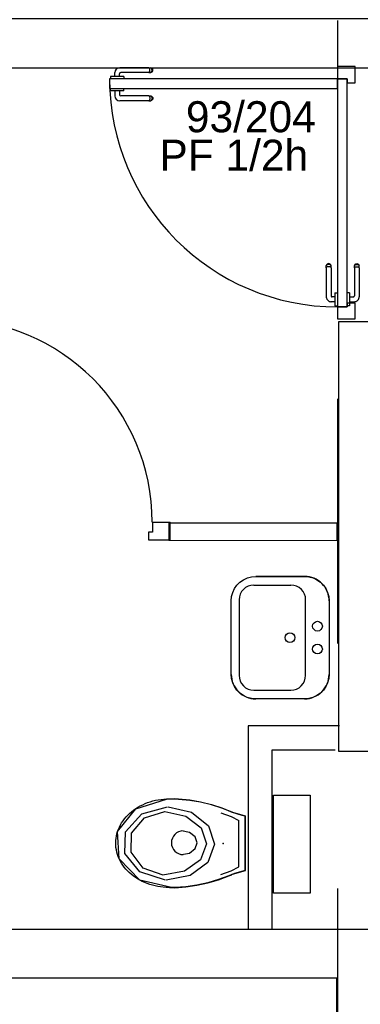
# Model space of a CAD drawing. Header units: millimetres. Extents: x -15 to 127, y -65 to 67.
# Tile 85 of 256: x 36.07 to 36.209, y -50.773 to -50.371. Entities that reach past the tile are written whole.
import ezdxf

# ---------------------------------------------------------------- set-up
doc = ezdxf.new("R2010")
doc.units = ezdxf.units.MM
doc.header["$MEASUREMENT"] = 0
doc.linetypes.add('PC_DASH_2', pattern=[0.125, 0.055556, -0.069444])
doc.linetypes.add('PC_DASH_3', pattern=[0.055556, 0.027778, -0.027778])
doc.layers.add('Calque 5', color=7, linetype='Continuous')
doc.styles.get("Standard").update_dxf_attribs({"font": 'BKANT.TTF'})

# ---------------------------------------------------------------- blocks, each defined once
blk = doc.blocks.new('PD_27290')
at = {"layer": 'Calque 5', "color": 0}
for p, q in [((12.33571, -36.53771), (12.32382, -36.53771)), ((12.33571, -36.53771), (12.33633, -36.53771)), ((12.33602, -36.53805), (12.33588, -36.53782)), ((12.33611, -36.53835), (12.33602, -36.53805)), ((12.33614, -36.53869), (12.33611, -36.53835)), ((12.33633, -36.53771), (12.33655, -36.53771)), ((12.33688, -36.53782), (12.33655, -36.53771)), ((12.33686, -36.53805), (12.33662, -36.53782)), ((12.33702, -36.53835), (12.33686, -36.53805)), ((12.33714, -36.53805), (12.33688, -36.53782)), ((12.33707, -36.53869), (12.33702, -36.53835)), ((12.33732, -36.53835), (12.33714, -36.53805)), ((12.33738, -36.53869), (12.33732, -36.53835)), ((12.32026, -36.54123), (12.3201, -36.54123)), ((12.3201, -36.54123), (12.3201, -36.54124)), ((12.3201, -36.54124), (12.3201, -36.54222)), ((12.3201, -36.54222), (12.3201, -36.54223)), ((12.32073, -36.54123), (12.32026, -36.54123)), ((12.32145, -36.54123), (12.32073, -36.54123)), ((12.32233, -36.54123), (12.32145, -36.54123)), ((12.32181, -36.54123), (12.32181, -36.53971)), ((12.32327, -36.54123), (12.32233, -36.54123)), ((12.32415, -36.54123), (12.32327, -36.54123)), ((12.32379, -36.54123), (12.32379, -36.54018)), ((12.32487, -36.54123), (12.32415, -36.54123)), ((12.33571, -36.53968), (12.32429, -36.53968)), ((12.32534, -36.54123), (12.32487, -36.54123)), ((12.3255, -36.54123), (12.32534, -36.54123)), ((12.3255, -36.54123), (12.3255, -36.54124)), ((12.3255, -36.54124), (12.3255, -36.54222)), ((12.3255, -36.54222), (12.3255, -36.54223)), ((12.33571, -36.53968), (12.33633, -36.53968)), ((12.33588, -36.53956), (12.33602, -36.53934)), ((12.33602, -36.53934), (12.33611, -36.53903)), ((12.33611, -36.53903), (12.33614, -36.53869)), ((12.33633, -36.53968), (12.33655, -36.53968)), ((12.33655, -36.53968), (12.33688, -36.53956)), ((12.33662, -36.53956), (12.33686, -36.53934)), ((12.33686, -36.53934), (12.33702, -36.53903)), ((12.33688, -36.53956), (12.33714, -36.53934)), ((12.33702, -36.53903), (12.33707, -36.53869)), ((12.33714, -36.53934), (12.33732, -36.53903)), ((12.33732, -36.53903), (12.33738, -36.53869))]:
    blk.add_line(p, q, dxfattribs=at)
for centre, radius in [((12.32382, -36.53971), 0.002), ((12.32429, -36.54018), 0.000501)]:
    blk.add_arc(centre, radius, 90, 180, dxfattribs=at)
blk = doc.blocks.new('PD_27291')
at = {"layer": 'Calque 5', "color": 0}
for p, q in [((12.3201, -36.54615), (12.3201, -36.54614)), ((12.3201, -36.54713), (12.3201, -36.54615)), ((12.3255, -36.54615), (12.3255, -36.54614)), ((12.3255, -36.54713), (12.3255, -36.54615)), ((12.3201, -36.54714), (12.3201, -36.54713)), ((12.32026, -36.54714), (12.3201, -36.54714)), ((12.32073, -36.54714), (12.32026, -36.54714)), ((12.32145, -36.54714), (12.32073, -36.54714)), ((12.32233, -36.54714), (12.32145, -36.54714)), ((12.32181, -36.54714), (12.32181, -36.54917)), ((12.32327, -36.54714), (12.32233, -36.54714)), ((12.32415, -36.54714), (12.32327, -36.54714)), ((12.32379, -36.54714), (12.32379, -36.5487)), ((12.32487, -36.54714), (12.32415, -36.54714)), ((12.33571, -36.5492), (12.32429, -36.5492)), ((12.32534, -36.54714), (12.32487, -36.54714)), ((12.3255, -36.54714), (12.32534, -36.54714)), ((12.3255, -36.54714), (12.3255, -36.54713)), ((12.33571, -36.5492), (12.33633, -36.5492)), ((12.33588, -36.54932), (12.33602, -36.54954)), ((12.33602, -36.54954), (12.33611, -36.54984)), ((12.33611, -36.55053), (12.33602, -36.55083)), ((12.33611, -36.54984), (12.33614, -36.55018)), ((12.33614, -36.55018), (12.33611, -36.55053)), ((12.33633, -36.5492), (12.33655, -36.5492)), ((12.33655, -36.5492), (12.33688, -36.54932)), ((12.33662, -36.54932), (12.33686, -36.54954)), ((12.33686, -36.54954), (12.33702, -36.54984)), ((12.33702, -36.55053), (12.33686, -36.55083)), ((12.33688, -36.54932), (12.33714, -36.54954)), ((12.33702, -36.54984), (12.33707, -36.55018)), ((12.33707, -36.55018), (12.33702, -36.55053)), ((12.33714, -36.54954), (12.33732, -36.54984)), ((12.33732, -36.55053), (12.33714, -36.55083)), ((12.33732, -36.54984), (12.33738, -36.55018)), ((12.33738, -36.55018), (12.33732, -36.55053)), ((12.33571, -36.55117), (12.32382, -36.55117)), ((12.33571, -36.55117), (12.33633, -36.55117)), ((12.33602, -36.55083), (12.33588, -36.55105)), ((12.33633, -36.55117), (12.33655, -36.55117)), ((12.33688, -36.55105), (12.33655, -36.55117)), ((12.33686, -36.55083), (12.33662, -36.55105)), ((12.33714, -36.55083), (12.33688, -36.55105))]:
    blk.add_line(p, q, dxfattribs=at)
for centre, radius in [((12.32382, -36.54917), 0.002), ((12.32429, -36.5487), 0.000501)]:
    blk.add_arc(centre, radius, 180, 270, dxfattribs=at)
blk = doc.blocks.new('PD_27289')
at = {"layer": 'Calque 5'}
for name in ['PD_27290', 'PD_27291']:
    blk.add_blockref(name, (0, 0), dxfattribs=at)
blk = doc.blocks.new('PD_27294')
at = {"layer": 'Calque 5', "color": 0, "linetype": 'PC_DASH_3'}
for p, q in [((12.40838, -36.61819), (12.40826, -36.61852)), ((12.40826, -36.61874), (12.40826, -36.61852)), ((12.40826, -36.61935), (12.40826, -36.61874)), ((12.4086, -36.61793), (12.40838, -36.61819)), ((12.4086, -36.61821), (12.40838, -36.61845)), ((12.4089, -36.61775), (12.4086, -36.61793)), ((12.4089, -36.61805), (12.4086, -36.61821)), ((12.4089, -36.61896), (12.4086, -36.61905)), ((12.40925, -36.61769), (12.4089, -36.61775)), ((12.40925, -36.618), (12.4089, -36.61805)), ((12.40925, -36.61893), (12.4089, -36.61896)), ((12.40959, -36.61775), (12.40925, -36.61769)), ((12.40959, -36.61805), (12.40925, -36.618)), ((12.40959, -36.61896), (12.40925, -36.61893)), ((12.40989, -36.61793), (12.40959, -36.61775)), ((12.40989, -36.61821), (12.40959, -36.61805)), ((12.40989, -36.61905), (12.40959, -36.61896)), ((12.41011, -36.61819), (12.40989, -36.61793)), ((12.41011, -36.61845), (12.40989, -36.61821)), ((12.41023, -36.61852), (12.41011, -36.61819)), ((12.41023, -36.61874), (12.41023, -36.61852)), ((12.41023, -36.61935), (12.41023, -36.61874)), ((12.40826, -36.61935), (12.40826, -36.63125)), ((12.4086, -36.61905), (12.40838, -36.61918)), ((12.41011, -36.61918), (12.40989, -36.61905)), ((12.41023, -36.61935), (12.41023, -36.63078)), ((12.41178, -36.62956), (12.41178, -36.62973)), ((12.41178, -36.62956), (12.41179, -36.62956)), ((12.41178, -36.62973), (12.41178, -36.6302)), ((12.41178, -36.6302), (12.41178, -36.63092)), ((12.41178, -36.63092), (12.41178, -36.6318)), ((12.41179, -36.62956), (12.41277, -36.62956)), ((12.41277, -36.62956), (12.41278, -36.62956)), ((12.41178, -36.63325), (12.41026, -36.63325)), ((12.41178, -36.63128), (12.41073, -36.63128)), ((12.41178, -36.6318), (12.41178, -36.63274)), ((12.41178, -36.63274), (12.41178, -36.63362)), ((12.41178, -36.63362), (12.41178, -36.63434)), ((12.41178, -36.63434), (12.41178, -36.63481)), ((12.41178, -36.63481), (12.41178, -36.63497)), ((12.41178, -36.63497), (12.41179, -36.63497)), ((12.41179, -36.63497), (12.41277, -36.63497)), ((12.41277, -36.63497), (12.41278, -36.63497))]:
    blk.add_line(p, q, dxfattribs=at)
for centre, radius in [((12.41073, -36.63078), 0.000501), ((12.41026, -36.63125), 0.002)]:
    blk.add_arc(centre, radius, 180, 270, dxfattribs=at)
blk = doc.blocks.new('PD_27295')
at = {"layer": 'Calque 5', "color": 0, "linetype": 'PC_DASH_3'}
for p, q in [((12.41975, -36.61852), (12.41987, -36.61819)), ((12.41975, -36.61874), (12.41975, -36.61852)), ((12.41975, -36.61935), (12.41975, -36.61874)), ((12.41987, -36.61819), (12.4201, -36.61793)), ((12.41987, -36.61845), (12.4201, -36.61821)), ((12.4201, -36.61793), (12.4204, -36.61775)), ((12.4201, -36.61821), (12.4204, -36.61805)), ((12.4201, -36.61905), (12.4204, -36.61896)), ((12.4204, -36.61775), (12.42074, -36.61769)), ((12.4204, -36.61805), (12.42074, -36.618)), ((12.4204, -36.61896), (12.42074, -36.61893)), ((12.42074, -36.61769), (12.42108, -36.61775)), ((12.42074, -36.618), (12.42108, -36.61805)), ((12.42074, -36.61893), (12.42108, -36.61896)), ((12.42108, -36.61775), (12.42138, -36.61793)), ((12.42108, -36.61805), (12.42138, -36.61821)), ((12.42108, -36.61896), (12.42138, -36.61905)), ((12.42138, -36.61793), (12.42161, -36.61819)), ((12.42138, -36.61821), (12.42161, -36.61845)), ((12.42161, -36.61819), (12.42173, -36.61852)), ((12.42173, -36.61874), (12.42173, -36.61852)), ((12.42173, -36.61935), (12.42173, -36.61874)), ((12.41975, -36.61935), (12.41975, -36.63078)), ((12.41987, -36.61918), (12.4201, -36.61905)), ((12.42138, -36.61905), (12.42161, -36.61918)), ((12.42173, -36.61935), (12.42173, -36.63125)), ((12.4167, -36.62956), (12.41669, -36.62956)), ((12.41768, -36.62956), (12.4167, -36.62956)), ((12.41769, -36.62956), (12.41768, -36.62956)), ((12.41769, -36.62956), (12.41769, -36.62973)), ((12.41769, -36.62973), (12.41769, -36.6302)), ((12.41769, -36.6302), (12.41769, -36.63092)), ((12.41769, -36.63092), (12.41769, -36.6318)), ((12.4167, -36.63497), (12.41669, -36.63497)), ((12.41768, -36.63497), (12.4167, -36.63497)), ((12.41769, -36.63497), (12.41768, -36.63497)), ((12.41769, -36.63128), (12.41925, -36.63128)), ((12.41769, -36.6318), (12.41769, -36.63274)), ((12.41769, -36.63274), (12.41769, -36.63362)), ((12.41769, -36.63325), (12.41972, -36.63325)), ((12.41769, -36.63362), (12.41769, -36.63434)), ((12.41769, -36.63434), (12.41769, -36.63481)), ((12.41769, -36.63481), (12.41769, -36.63497))]:
    blk.add_line(p, q, dxfattribs=at)
for centre, radius in [((12.41925, -36.63078), 0.000501), ((12.41972, -36.63125), 0.002)]:
    blk.add_arc(centre, radius, 270, 0, dxfattribs=at)
blk = doc.blocks.new('PD_27293')
at = {"layer": 'Calque 5'}
for name in ['PD_27294', 'PD_27295']:
    blk.add_blockref(name, (0, 0), dxfattribs=at)
blk = doc.blocks.new('PD_27292')
at = {"layer": 'Calque 5', "color": 0, "linetype": 'PC_DASH_3'}
blk.add_lwpolyline([(12.41279, -36.63537), (12.41679, -36.63537), (12.41679, -36.54224), (12.41279, -36.54224), (12.41279, -36.63537)], dxfattribs=at)
at = {"layer": 'Calque 5'}
blk.add_blockref('PD_27293', (0, 0), dxfattribs=at)
blk = doc.blocks.new('PD_27288')
at = {"layer": 'Calque 5', "color": 0}
for points in [[(12.41683, -36.54223), (12.41683, -36.54382), (12.42003, -36.54382), (12.42003, -36.53722), (12.41282, -36.53722), (12.41282, -36.54223), (12.41683, -36.54223)], [(12.3197, -36.54223), (12.3197, -36.54624), (12.41282, -36.54624), (12.41282, -36.54223), (12.3197, -36.54223)], [(12.42003, -36.64021), (12.42003, -36.63377), (12.41683, -36.63377), (12.41683, -36.63536), (12.41282, -36.63536), (12.41282, -36.64021), (12.42003, -36.64021)]]:
    blk.add_lwpolyline(points, dxfattribs=at)
blk.add_arc((12.41282, -36.54223), 0.09313, 180, 270, dxfattribs=at)
at = {"layer": 'Calque 5'}
for name in ['PD_27289', 'PD_27292']:
    blk.add_blockref(name, (0, 0), dxfattribs=at)
blk = doc.blocks.new('PD_27296')
at = {"layer": 'Calque 5', "color": 0}
for p, q in [((12.39942, -36.7454), (12.37942, -36.7454)), ((12.37862, -36.74895), (12.39382, -36.74895)), ((12.36941, -36.7854), (12.36942, -36.7554)), ((12.37262, -36.75495), (12.37261, -36.78585)), ((12.39981, -36.78585), (12.39982, -36.75495)), ((12.40942, -36.7554), (12.40941, -36.7854)), ((12.37861, -36.79185), (12.39381, -36.79185)), ((12.39941, -36.7954), (12.37941, -36.7954))]:
    blk.add_line(p, q, dxfattribs=at)
blk.add_lwpolyline([(12.39941, -36.7954), (12.37941, -36.7954), (12.37768, -36.79525), (12.37599, -36.79479), (12.37441, -36.79406), (12.37298, -36.79306), (12.37175, -36.79182), (12.37075, -36.7904), (12.37002, -36.78882), (12.36957, -36.78713), (12.36941, -36.7854), (12.36941, -36.7854), (12.36942, -36.7554), (12.36957, -36.75366), (12.37002, -36.75198), (12.37076, -36.7504), (12.37176, -36.74897), (12.37299, -36.74774), (12.37442, -36.74674), (12.376, -36.746), (12.37769, -36.74555), (12.37942, -36.7454), (12.37942, -36.7454), (12.39942, -36.7454), (12.40116, -36.74555), (12.40284, -36.74601), (12.40442, -36.74674), (12.40585, -36.74774), (12.40708, -36.74898), (12.40808, -36.7504), (12.40882, -36.75198), (12.40927, -36.75367), (12.40942, -36.7554), (12.40942, -36.7554), (12.40941, -36.7854), (12.40926, -36.78714), (12.40881, -36.78882), (12.40807, -36.7904), (12.40707, -36.79183), (12.40584, -36.79306), (12.40441, -36.79406), (12.40283, -36.7948), (12.40115, -36.79525), (12.39941, -36.7954), (12.39941, -36.7954)], dxfattribs=at)
for centre in [(12.40466, -36.76574), (12.39342, -36.7704), (12.40466, -36.77507)]:
    blk.add_circle(centre, 0.002, dxfattribs=at)
for centre, radius, start, end in [((12.39942, -36.7554), 0.01, 359.9886, 89.9889), ((12.37862, -36.75495), 0.006, 89.9892, 179.9894), ((12.39382, -36.75495), 0.006, 359.9886, 89.9889), ((12.37941, -36.7854), 0.01, 179.9886, 269.9889), ((12.37861, -36.78585), 0.006, 179.9886, 269.9889), ((12.39381, -36.78585), 0.006, 269.9886, 359.9889), ((12.39941, -36.7854), 0.01, 269.9886, 359.9889)]:
    blk.add_arc(centre, radius, start, end, dxfattribs=at)
blk = doc.blocks.new('PD_27297')
at = {"layer": 'Calque 5', "color": 0}
for p, q in [((12.34622, -36.83632), (12.34321, -36.83632)), ((12.37513, -36.86561), (12.37513, -36.84329)), ((12.37254, -36.86403), (12.37254, -36.84498)), ((12.34655, -36.87252), (12.34421, -36.87252))]:
    blk.add_line(p, q, dxfattribs=at)
for points in [[(12.37508, -36.86556), (12.37071, -36.86678), (12.36941, -36.8672), (12.3696, -36.86716), (12.36844, -36.86765), (12.36419, -36.86923), (12.35984, -36.87051), (12.35541, -36.87148), (12.35092, -36.87214), (12.3464, -36.87248), (12.34655, -36.87247), (12.34421, -36.87247), (12.34502, -36.8724), (12.34395, -36.87241), (12.3428, -36.87238), (12.34166, -36.8723), (12.34053, -36.87218), (12.33941, -36.872), (12.3383, -36.87177), (12.3372, -36.8715), (12.33612, -36.87118), (12.33507, -36.87081), (12.33404, -36.8704), (12.33304, -36.86995), (12.33207, -36.86945), (12.33113, -36.86891), (12.33022, -36.86833), (12.32936, -36.86771), (12.32853, -36.86705), (12.32775, -36.86636), (12.32701, -36.86564), (12.32632, -36.86489), (12.32567, -36.8641), (12.32508, -36.86329), (12.32454, -36.86246), (12.32405, -36.8616), (12.32362, -36.86073), (12.32324, -36.85983), (12.32292, -36.85892), (12.32266, -36.858), (12.32246, -36.85707), (12.32231, -36.85613), (12.32223, -36.85519), (12.32221, -36.85424), (12.32224, -36.85329), (12.32234, -36.85235), (12.32249, -36.85141), (12.3227, -36.85048), (12.32298, -36.84956), (12.32331, -36.84866), (12.32369, -36.84776), (12.32414, -36.84689), (12.32463, -36.84604), (12.32518, -36.84521), (12.32579, -36.8444), (12.32644, -36.84363), (12.32714, -36.84288), (12.32789, -36.84216), (12.32868, -36.84148), (12.32951, -36.84083), (12.33038, -36.84022), (12.33129, -36.83964), (12.33224, -36.83911), (12.33322, -36.83862), (12.33423, -36.83817), (12.33526, -36.83777), (12.33632, -36.83741), (12.3374, -36.8371), (12.3385, -36.83684), (12.33961, -36.83662), (12.34074, -36.83645), (12.34187, -36.83633), (12.34301, -36.83626), (12.34321, -36.83627), (12.34622, -36.83627), (12.3464, -36.83622), (12.34792, -36.8363), (12.35243, -36.83675), (12.3569, -36.83751), (12.36131, -36.83859), (12.36563, -36.83997), (12.36984, -36.84165), (12.36941, -36.84152), (12.37375, -36.84282), (12.37508, -36.84315), (12.37513, -36.84324), (12.37513, -36.86556)], [(12.34502, -36.87244), (12.33202, -36.86947), (12.3236, -36.86074), (12.32298, -36.84959), (12.3304, -36.84026), (12.34301, -36.83631)], [(12.34256, -36.86941), (12.33212, -36.86608), (12.32594, -36.8586), (12.3262, -36.84966), (12.33281, -36.84242), (12.34343, -36.83947)], [(12.34364, -36.83947), (12.35324, -36.84163), (12.36017, -36.84721), (12.36256, -36.85473), (12.35979, -36.86218), (12.35258, -36.86755), (12.34288, -36.86941)], [(12.36984, -36.84169), (12.36563, -36.84002), (12.36131, -36.83864), (12.3569, -36.83756), (12.35243, -36.8368), (12.34792, -36.83634), (12.3464, -36.83626)], [(12.34159, -36.86742), (12.33336, -36.86452), (12.32848, -36.85803), (12.32869, -36.85026), (12.3339, -36.84398), (12.34227, -36.84142)], [(12.34221, -36.84142), (12.3509, -36.84329), (12.35718, -36.84814), (12.35935, -36.85467), (12.35684, -36.86113), (12.35031, -36.86579), (12.34152, -36.86741)], [(12.36513, -36.8419), (12.36942, -36.84339), (12.37254, -36.84503)], [(12.36941, -36.84156), (12.37375, -36.84287), (12.37508, -36.8432)], [(12.34908, -36.859), (12.3523, -36.85835), (12.35465, -36.85658), (12.35552, -36.85416), (12.35465, -36.85174), (12.3523, -36.84996), (12.34908, -36.84931)], [(12.36513, -36.86716), (12.36942, -36.86567), (12.37254, -36.86403)], [(12.3464, -36.87253), (12.35092, -36.87219), (12.35541, -36.87152), (12.35984, -36.87055), (12.36419, -36.86928), (12.36844, -36.8677), (12.3696, -36.86721)], [(12.37508, -36.86561), (12.37071, -36.86683), (12.36941, -36.86725)]]:
    blk.add_lwpolyline(points, dxfattribs=at)
blk.add_arc((12.34981, -36.85416), 0.00484, 90, 270, dxfattribs=at)
blk = doc.blocks.new('PD_27302')
at = {"layer": 'Calque 5', "color": 0}
for p, q in [((12.33723, -36.72331), (12.34444, -36.72331)), ((12.34444, -36.73052), (12.34444, -36.72331)), ((12.33564, -36.73052), (12.34444, -36.73052))]:
    blk.add_line(p, q, dxfattribs=at)
blk.add_lwpolyline([(12.33723, -36.72331), (12.33723, -36.72731), (12.33564, -36.72731), (12.33564, -36.73052), (12.33723, -36.73052)], dxfattribs=at)
blk = doc.blocks.new('PD_27303')
at = {"layer": 'Calque 5', "color": 0}
for points in [[(12.25811, -36.6456), (12.2541, -36.6456), (12.2541, -36.64024), (12.25811, -36.64024), (12.25811, -36.6456)], [(12.25811, -36.72324), (12.2541, -36.72324), (12.2541, -36.71789), (12.25811, -36.71789), (12.25811, -36.72324)]]:
    blk.add_lwpolyline(points, dxfattribs=at)
blk = doc.blocks.new('PD_27301')
at = {"layer": 'Calque 5', "color": 0}
blk.add_line((12.24909, -36.73052), (12.24909, -36.72331), dxfattribs=at)
for points in [[(12.2541, -36.6402), (12.25811, -36.6402), (12.25811, -36.72331), (12.2541, -36.72331), (12.2541, -36.6402)], [(12.2541, -36.72731), (12.25569, -36.72731), (12.25569, -36.73052), (12.24909, -36.73052), (12.24909, -36.72331), (12.2541, -36.72331), (12.2541, -36.72731)]]:
    blk.add_lwpolyline(points, dxfattribs=at)
blk.add_arc((12.2541, -36.72331), 0.083, 0, 90, dxfattribs=at)
at = {"layer": 'Calque 5'}
for name in ['PD_27303', 'PD_27302']:
    blk.add_blockref(name, (0, 0), dxfattribs=at)
blk = doc.blocks.new('PD_28633')
at = {"layer": 'Calque 5', "color": 0}
for p, q in [((12.33571, -36.53771), (12.32382, -36.53771)), ((12.33571, -36.53771), (12.33633, -36.53771)), ((12.33602, -36.53805), (12.33588, -36.53782)), ((12.33611, -36.53835), (12.33602, -36.53805)), ((12.33614, -36.53869), (12.33611, -36.53835)), ((12.33633, -36.53771), (12.33655, -36.53771)), ((12.33688, -36.53782), (12.33655, -36.53771)), ((12.33686, -36.53805), (12.33662, -36.53782)), ((12.33702, -36.53835), (12.33686, -36.53805)), ((12.33714, -36.53805), (12.33688, -36.53782)), ((12.33707, -36.53869), (12.33702, -36.53835)), ((12.33732, -36.53835), (12.33714, -36.53805)), ((12.33738, -36.53869), (12.33732, -36.53835)), ((12.32026, -36.54123), (12.3201, -36.54123)), ((12.3201, -36.54123), (12.3201, -36.54124)), ((12.3201, -36.54124), (12.3201, -36.54222)), ((12.3201, -36.54222), (12.3201, -36.54223)), ((12.32073, -36.54123), (12.32026, -36.54123)), ((12.32145, -36.54123), (12.32073, -36.54123)), ((12.32233, -36.54123), (12.32145, -36.54123)), ((12.32181, -36.54123), (12.32181, -36.53971)), ((12.32327, -36.54123), (12.32233, -36.54123)), ((12.32415, -36.54123), (12.32327, -36.54123)), ((12.32379, -36.54123), (12.32379, -36.54018)), ((12.32487, -36.54123), (12.32415, -36.54123)), ((12.33571, -36.53968), (12.32429, -36.53968)), ((12.32534, -36.54123), (12.32487, -36.54123)), ((12.3255, -36.54123), (12.32534, -36.54123)), ((12.3255, -36.54123), (12.3255, -36.54124)), ((12.3255, -36.54124), (12.3255, -36.54222)), ((12.3255, -36.54222), (12.3255, -36.54223)), ((12.33571, -36.53968), (12.33633, -36.53968)), ((12.33588, -36.53956), (12.33602, -36.53934)), ((12.33602, -36.53934), (12.33611, -36.53903)), ((12.33611, -36.53903), (12.33614, -36.53869)), ((12.33633, -36.53968), (12.33655, -36.53968)), ((12.33655, -36.53968), (12.33688, -36.53956)), ((12.33662, -36.53956), (12.33686, -36.53934)), ((12.33686, -36.53934), (12.33702, -36.53903)), ((12.33688, -36.53956), (12.33714, -36.53934)), ((12.33702, -36.53903), (12.33707, -36.53869)), ((12.33714, -36.53934), (12.33732, -36.53903)), ((12.33732, -36.53903), (12.33738, -36.53869))]:
    blk.add_line(p, q, dxfattribs=at)
for centre, radius in [((12.32382, -36.53971), 0.002), ((12.32429, -36.54018), 0.000501)]:
    blk.add_arc(centre, radius, 90, 180, dxfattribs=at)
blk = doc.blocks.new('PD_28634')
at = {"layer": 'Calque 5', "color": 0}
for p, q in [((12.3201, -36.54615), (12.3201, -36.54614)), ((12.3201, -36.54713), (12.3201, -36.54615)), ((12.3255, -36.54615), (12.3255, -36.54614)), ((12.3255, -36.54713), (12.3255, -36.54615)), ((12.3201, -36.54714), (12.3201, -36.54713)), ((12.32026, -36.54714), (12.3201, -36.54714)), ((12.32073, -36.54714), (12.32026, -36.54714)), ((12.32145, -36.54714), (12.32073, -36.54714)), ((12.32233, -36.54714), (12.32145, -36.54714)), ((12.32181, -36.54714), (12.32181, -36.54917)), ((12.32327, -36.54714), (12.32233, -36.54714)), ((12.32415, -36.54714), (12.32327, -36.54714)), ((12.32379, -36.54714), (12.32379, -36.5487)), ((12.32487, -36.54714), (12.32415, -36.54714)), ((12.33571, -36.5492), (12.32429, -36.5492)), ((12.32534, -36.54714), (12.32487, -36.54714)), ((12.3255, -36.54714), (12.32534, -36.54714)), ((12.3255, -36.54714), (12.3255, -36.54713)), ((12.33571, -36.5492), (12.33633, -36.5492)), ((12.33588, -36.54932), (12.33602, -36.54954)), ((12.33602, -36.54954), (12.33611, -36.54984)), ((12.33611, -36.55053), (12.33602, -36.55083)), ((12.33611, -36.54984), (12.33614, -36.55018)), ((12.33614, -36.55018), (12.33611, -36.55053)), ((12.33633, -36.5492), (12.33655, -36.5492)), ((12.33655, -36.5492), (12.33688, -36.54932)), ((12.33662, -36.54932), (12.33686, -36.54954)), ((12.33686, -36.54954), (12.33702, -36.54984)), ((12.33702, -36.55053), (12.33686, -36.55083)), ((12.33688, -36.54932), (12.33714, -36.54954)), ((12.33702, -36.54984), (12.33707, -36.55018)), ((12.33707, -36.55018), (12.33702, -36.55053)), ((12.33714, -36.54954), (12.33732, -36.54984)), ((12.33732, -36.55053), (12.33714, -36.55083)), ((12.33732, -36.54984), (12.33738, -36.55018)), ((12.33738, -36.55018), (12.33732, -36.55053)), ((12.33571, -36.55117), (12.32382, -36.55117)), ((12.33571, -36.55117), (12.33633, -36.55117)), ((12.33602, -36.55083), (12.33588, -36.55105)), ((12.33633, -36.55117), (12.33655, -36.55117)), ((12.33688, -36.55105), (12.33655, -36.55117)), ((12.33686, -36.55083), (12.33662, -36.55105)), ((12.33714, -36.55083), (12.33688, -36.55105))]:
    blk.add_line(p, q, dxfattribs=at)
for centre, radius in [((12.32382, -36.54917), 0.002), ((12.32429, -36.5487), 0.000501)]:
    blk.add_arc(centre, radius, 180, 270, dxfattribs=at)
blk = doc.blocks.new('PD_28632')
at = {"layer": 'Calque 5'}
for name in ['PD_28633', 'PD_28634']:
    blk.add_blockref(name, (0, 0), dxfattribs=at)
blk = doc.blocks.new('PD_28637')
at = {"layer": 'Calque 5', "color": 0, "linetype": 'PC_DASH_3'}
for p, q in [((12.40838, -36.61819), (12.40826, -36.61852)), ((12.40826, -36.61874), (12.40826, -36.61852)), ((12.40826, -36.61935), (12.40826, -36.61874)), ((12.4086, -36.61793), (12.40838, -36.61819)), ((12.4086, -36.61821), (12.40838, -36.61845)), ((12.4089, -36.61775), (12.4086, -36.61793)), ((12.4089, -36.61805), (12.4086, -36.61821)), ((12.4089, -36.61896), (12.4086, -36.61905)), ((12.40925, -36.61769), (12.4089, -36.61775)), ((12.40925, -36.618), (12.4089, -36.61805)), ((12.40925, -36.61893), (12.4089, -36.61896)), ((12.40959, -36.61775), (12.40925, -36.61769)), ((12.40959, -36.61805), (12.40925, -36.618)), ((12.40959, -36.61896), (12.40925, -36.61893)), ((12.40989, -36.61793), (12.40959, -36.61775)), ((12.40989, -36.61821), (12.40959, -36.61805)), ((12.40989, -36.61905), (12.40959, -36.61896)), ((12.41011, -36.61819), (12.40989, -36.61793)), ((12.41011, -36.61845), (12.40989, -36.61821)), ((12.41023, -36.61852), (12.41011, -36.61819)), ((12.41023, -36.61874), (12.41023, -36.61852)), ((12.41023, -36.61935), (12.41023, -36.61874)), ((12.40826, -36.61935), (12.40826, -36.63125)), ((12.4086, -36.61905), (12.40838, -36.61918)), ((12.41011, -36.61918), (12.40989, -36.61905)), ((12.41023, -36.61935), (12.41023, -36.63078)), ((12.41178, -36.62956), (12.41178, -36.62973)), ((12.41178, -36.62956), (12.41179, -36.62956)), ((12.41178, -36.62973), (12.41178, -36.6302)), ((12.41178, -36.6302), (12.41178, -36.63092)), ((12.41178, -36.63092), (12.41178, -36.6318)), ((12.41179, -36.62956), (12.41277, -36.62956)), ((12.41277, -36.62956), (12.41278, -36.62956)), ((12.41178, -36.63325), (12.41026, -36.63325)), ((12.41178, -36.63128), (12.41073, -36.63128)), ((12.41178, -36.6318), (12.41178, -36.63274)), ((12.41178, -36.63274), (12.41178, -36.63362)), ((12.41178, -36.63362), (12.41178, -36.63434)), ((12.41178, -36.63434), (12.41178, -36.63481)), ((12.41178, -36.63481), (12.41178, -36.63497)), ((12.41178, -36.63497), (12.41179, -36.63497)), ((12.41179, -36.63497), (12.41277, -36.63497)), ((12.41277, -36.63497), (12.41278, -36.63497))]:
    blk.add_line(p, q, dxfattribs=at)
for centre, radius in [((12.41073, -36.63078), 0.000501), ((12.41026, -36.63125), 0.002)]:
    blk.add_arc(centre, radius, 180, 270, dxfattribs=at)
blk = doc.blocks.new('PD_28638')
at = {"layer": 'Calque 5', "color": 0, "linetype": 'PC_DASH_3'}
for p, q in [((12.41975, -36.61852), (12.41987, -36.61819)), ((12.41975, -36.61874), (12.41975, -36.61852)), ((12.41975, -36.61935), (12.41975, -36.61874)), ((12.41987, -36.61819), (12.4201, -36.61793)), ((12.41987, -36.61845), (12.4201, -36.61821)), ((12.4201, -36.61793), (12.4204, -36.61775)), ((12.4201, -36.61821), (12.4204, -36.61805)), ((12.4201, -36.61905), (12.4204, -36.61896)), ((12.4204, -36.61775), (12.42074, -36.61769)), ((12.4204, -36.61805), (12.42074, -36.618)), ((12.4204, -36.61896), (12.42074, -36.61893)), ((12.42074, -36.61769), (12.42108, -36.61775)), ((12.42074, -36.618), (12.42108, -36.61805)), ((12.42074, -36.61893), (12.42108, -36.61896)), ((12.42108, -36.61775), (12.42138, -36.61793)), ((12.42108, -36.61805), (12.42138, -36.61821)), ((12.42108, -36.61896), (12.42138, -36.61905)), ((12.42138, -36.61793), (12.42161, -36.61819)), ((12.42138, -36.61821), (12.42161, -36.61845)), ((12.42161, -36.61819), (12.42173, -36.61852)), ((12.42173, -36.61874), (12.42173, -36.61852)), ((12.42173, -36.61935), (12.42173, -36.61874)), ((12.41975, -36.61935), (12.41975, -36.63078)), ((12.41987, -36.61918), (12.4201, -36.61905)), ((12.42138, -36.61905), (12.42161, -36.61918)), ((12.42173, -36.61935), (12.42173, -36.63125)), ((12.4167, -36.62956), (12.41669, -36.62956)), ((12.41768, -36.62956), (12.4167, -36.62956)), ((12.41769, -36.62956), (12.41768, -36.62956)), ((12.41769, -36.62956), (12.41769, -36.62973)), ((12.41769, -36.62973), (12.41769, -36.6302)), ((12.41769, -36.6302), (12.41769, -36.63092)), ((12.41769, -36.63092), (12.41769, -36.6318)), ((12.4167, -36.63497), (12.41669, -36.63497)), ((12.41768, -36.63497), (12.4167, -36.63497)), ((12.41769, -36.63497), (12.41768, -36.63497)), ((12.41769, -36.63128), (12.41925, -36.63128)), ((12.41769, -36.6318), (12.41769, -36.63274)), ((12.41769, -36.63274), (12.41769, -36.63362)), ((12.41769, -36.63325), (12.41972, -36.63325)), ((12.41769, -36.63362), (12.41769, -36.63434)), ((12.41769, -36.63434), (12.41769, -36.63481)), ((12.41769, -36.63481), (12.41769, -36.63497))]:
    blk.add_line(p, q, dxfattribs=at)
for centre, radius in [((12.41925, -36.63078), 0.000501), ((12.41972, -36.63125), 0.002)]:
    blk.add_arc(centre, radius, 270, 0, dxfattribs=at)
blk = doc.blocks.new('PD_28636')
at = {"layer": 'Calque 5'}
for name in ['PD_28637', 'PD_28638']:
    blk.add_blockref(name, (0, 0), dxfattribs=at)
blk = doc.blocks.new('PD_28635')
at = {"layer": 'Calque 5', "color": 0, "linetype": 'PC_DASH_3'}
blk.add_lwpolyline([(12.41279, -36.63537), (12.41679, -36.63537), (12.41679, -36.54224), (12.41279, -36.54224), (12.41279, -36.63537)], dxfattribs=at)
at = {"layer": 'Calque 5'}
blk.add_blockref('PD_28636', (0, 0), dxfattribs=at)
blk = doc.blocks.new('PD_28631')
at = {"layer": 'Calque 5', "color": 0}
for points in [[(12.41683, -36.54223), (12.41683, -36.54382), (12.42003, -36.54382), (12.42003, -36.53722), (12.41282, -36.53722), (12.41282, -36.54223), (12.41683, -36.54223)], [(12.3197, -36.54223), (12.3197, -36.54624), (12.41282, -36.54624), (12.41282, -36.54223), (12.3197, -36.54223)], [(12.42003, -36.64021), (12.42003, -36.63377), (12.41683, -36.63377), (12.41683, -36.63536), (12.41282, -36.63536), (12.41282, -36.64021), (12.42003, -36.64021)]]:
    blk.add_lwpolyline(points, dxfattribs=at)
blk.add_arc((12.41282, -36.54223), 0.09313, 180, 270, dxfattribs=at)
at = {"layer": 'Calque 5'}
for name in ['PD_28632', 'PD_28635']:
    blk.add_blockref(name, (0, 0), dxfattribs=at)
blk = doc.blocks.new('PD_28639')
at = {"layer": 'Calque 5', "color": 0}
for p, q in [((12.39942, -36.7454), (12.37942, -36.7454)), ((12.37862, -36.74895), (12.39382, -36.74895)), ((12.36941, -36.7854), (12.36942, -36.7554)), ((12.37262, -36.75495), (12.37261, -36.78585)), ((12.39981, -36.78585), (12.39982, -36.75495)), ((12.40942, -36.7554), (12.40941, -36.7854)), ((12.37861, -36.79185), (12.39381, -36.79185)), ((12.39941, -36.7954), (12.37941, -36.7954))]:
    blk.add_line(p, q, dxfattribs=at)
blk.add_lwpolyline([(12.39941, -36.7954), (12.37941, -36.7954), (12.37768, -36.79525), (12.37599, -36.79479), (12.37441, -36.79406), (12.37298, -36.79306), (12.37175, -36.79182), (12.37075, -36.7904), (12.37002, -36.78882), (12.36957, -36.78713), (12.36941, -36.7854), (12.36941, -36.7854), (12.36942, -36.7554), (12.36957, -36.75366), (12.37002, -36.75198), (12.37076, -36.7504), (12.37176, -36.74897), (12.37299, -36.74774), (12.37442, -36.74674), (12.376, -36.746), (12.37769, -36.74555), (12.37942, -36.7454), (12.37942, -36.7454), (12.39942, -36.7454), (12.40116, -36.74555), (12.40284, -36.74601), (12.40442, -36.74674), (12.40585, -36.74774), (12.40708, -36.74898), (12.40808, -36.7504), (12.40882, -36.75198), (12.40927, -36.75367), (12.40942, -36.7554), (12.40942, -36.7554), (12.40941, -36.7854), (12.40926, -36.78714), (12.40881, -36.78882), (12.40807, -36.7904), (12.40707, -36.79183), (12.40584, -36.79306), (12.40441, -36.79406), (12.40283, -36.7948), (12.40115, -36.79525), (12.39941, -36.7954), (12.39941, -36.7954)], dxfattribs=at)
for centre in [(12.40466, -36.76574), (12.39342, -36.7704), (12.40466, -36.77507)]:
    blk.add_circle(centre, 0.002, dxfattribs=at)
for centre, radius, start, end in [((12.39942, -36.7554), 0.01, 359.9886, 89.9889), ((12.37862, -36.75495), 0.006, 89.9892, 179.9894), ((12.39382, -36.75495), 0.006, 359.9886, 89.9889), ((12.37941, -36.7854), 0.01, 179.9886, 269.9889), ((12.37861, -36.78585), 0.006, 179.9886, 269.9889), ((12.39381, -36.78585), 0.006, 269.9886, 359.9889), ((12.39941, -36.7854), 0.01, 269.9886, 359.9889)]:
    blk.add_arc(centre, radius, start, end, dxfattribs=at)
blk = doc.blocks.new('PD_28640')
at = {"layer": 'Calque 5', "color": 0}
for p, q in [((12.34622, -36.83632), (12.34321, -36.83632)), ((12.37513, -36.86561), (12.37513, -36.84329)), ((12.37254, -36.86403), (12.37254, -36.84498)), ((12.34655, -36.87252), (12.34421, -36.87252))]:
    blk.add_line(p, q, dxfattribs=at)
for points in [[(12.37508, -36.86556), (12.37071, -36.86678), (12.36941, -36.8672), (12.3696, -36.86716), (12.36844, -36.86765), (12.36419, -36.86923), (12.35984, -36.87051), (12.35541, -36.87148), (12.35092, -36.87214), (12.3464, -36.87248), (12.34655, -36.87247), (12.34421, -36.87247), (12.34502, -36.8724), (12.34395, -36.87241), (12.3428, -36.87238), (12.34166, -36.8723), (12.34053, -36.87218), (12.33941, -36.872), (12.3383, -36.87177), (12.3372, -36.8715), (12.33612, -36.87118), (12.33507, -36.87081), (12.33404, -36.8704), (12.33304, -36.86995), (12.33207, -36.86945), (12.33113, -36.86891), (12.33022, -36.86833), (12.32936, -36.86771), (12.32853, -36.86705), (12.32775, -36.86636), (12.32701, -36.86564), (12.32632, -36.86489), (12.32567, -36.8641), (12.32508, -36.86329), (12.32454, -36.86246), (12.32405, -36.8616), (12.32362, -36.86073), (12.32324, -36.85983), (12.32292, -36.85892), (12.32266, -36.858), (12.32246, -36.85707), (12.32231, -36.85613), (12.32223, -36.85519), (12.32221, -36.85424), (12.32224, -36.85329), (12.32234, -36.85235), (12.32249, -36.85141), (12.3227, -36.85048), (12.32298, -36.84956), (12.32331, -36.84866), (12.32369, -36.84776), (12.32414, -36.84689), (12.32463, -36.84604), (12.32518, -36.84521), (12.32579, -36.8444), (12.32644, -36.84363), (12.32714, -36.84288), (12.32789, -36.84216), (12.32868, -36.84148), (12.32951, -36.84083), (12.33038, -36.84022), (12.33129, -36.83964), (12.33224, -36.83911), (12.33322, -36.83862), (12.33423, -36.83817), (12.33526, -36.83777), (12.33632, -36.83741), (12.3374, -36.8371), (12.3385, -36.83684), (12.33961, -36.83662), (12.34074, -36.83645), (12.34187, -36.83633), (12.34301, -36.83626), (12.34321, -36.83627), (12.34622, -36.83627), (12.3464, -36.83622), (12.34792, -36.8363), (12.35243, -36.83675), (12.3569, -36.83751), (12.36131, -36.83859), (12.36563, -36.83997), (12.36984, -36.84165), (12.36941, -36.84152), (12.37375, -36.84282), (12.37508, -36.84315), (12.37513, -36.84324), (12.37513, -36.86556)], [(12.34502, -36.87244), (12.33202, -36.86947), (12.3236, -36.86074), (12.32298, -36.84959), (12.3304, -36.84026), (12.34301, -36.83631)], [(12.34256, -36.86941), (12.33212, -36.86608), (12.32594, -36.8586), (12.3262, -36.84966), (12.33281, -36.84242), (12.34343, -36.83947)], [(12.34364, -36.83947), (12.35324, -36.84163), (12.36017, -36.84721), (12.36256, -36.85473), (12.35979, -36.86218), (12.35258, -36.86755), (12.34288, -36.86941)], [(12.36984, -36.84169), (12.36563, -36.84002), (12.36131, -36.83864), (12.3569, -36.83756), (12.35243, -36.8368), (12.34792, -36.83634), (12.3464, -36.83626)], [(12.34159, -36.86742), (12.33336, -36.86452), (12.32848, -36.85803), (12.32869, -36.85026), (12.3339, -36.84398), (12.34227, -36.84142)], [(12.34221, -36.84142), (12.3509, -36.84329), (12.35718, -36.84814), (12.35935, -36.85467), (12.35684, -36.86113), (12.35031, -36.86579), (12.34152, -36.86741)], [(12.36513, -36.8419), (12.36942, -36.84339), (12.37254, -36.84503)], [(12.36941, -36.84156), (12.37375, -36.84287), (12.37508, -36.8432)], [(12.34908, -36.859), (12.3523, -36.85835), (12.35465, -36.85658), (12.35552, -36.85416), (12.35465, -36.85174), (12.3523, -36.84996), (12.34908, -36.84931)], [(12.36513, -36.86716), (12.36942, -36.86567), (12.37254, -36.86403)], [(12.3464, -36.87253), (12.35092, -36.87219), (12.35541, -36.87152), (12.35984, -36.87055), (12.36419, -36.86928), (12.36844, -36.8677), (12.3696, -36.86721)], [(12.37508, -36.86561), (12.37071, -36.86683), (12.36941, -36.86725)]]:
    blk.add_lwpolyline(points, dxfattribs=at)
blk.add_arc((12.34981, -36.85416), 0.00484, 90, 270, dxfattribs=at)
blk = doc.blocks.new('PD_28645')
at = {"layer": 'Calque 5', "color": 0}
for p, q in [((12.33723, -36.72331), (12.34444, -36.72331)), ((12.34444, -36.73052), (12.34444, -36.72331)), ((12.33564, -36.73052), (12.34444, -36.73052))]:
    blk.add_line(p, q, dxfattribs=at)
blk.add_lwpolyline([(12.33723, -36.72331), (12.33723, -36.72731), (12.33564, -36.72731), (12.33564, -36.73052), (12.33723, -36.73052)], dxfattribs=at)
blk = doc.blocks.new('PD_28646')
at = {"layer": 'Calque 5', "color": 0}
for points in [[(12.25811, -36.6456), (12.2541, -36.6456), (12.2541, -36.64024), (12.25811, -36.64024), (12.25811, -36.6456)], [(12.25811, -36.72324), (12.2541, -36.72324), (12.2541, -36.71789), (12.25811, -36.71789), (12.25811, -36.72324)]]:
    blk.add_lwpolyline(points, dxfattribs=at)
blk = doc.blocks.new('PD_28644')
at = {"layer": 'Calque 5', "color": 0}
blk.add_line((12.24909, -36.73052), (12.24909, -36.72331), dxfattribs=at)
for points in [[(12.2541, -36.6402), (12.25811, -36.6402), (12.25811, -36.72331), (12.2541, -36.72331), (12.2541, -36.6402)], [(12.2541, -36.72731), (12.25569, -36.72731), (12.25569, -36.73052), (12.24909, -36.73052), (12.24909, -36.72331), (12.2541, -36.72331), (12.2541, -36.72731)]]:
    blk.add_lwpolyline(points, dxfattribs=at)
blk.add_arc((12.2541, -36.72331), 0.083, 0, 90, dxfattribs=at)
at = {"layer": 'Calque 5'}
for name in ['PD_28646', 'PD_28645']:
    blk.add_blockref(name, (0, 0), dxfattribs=at)

msp = doc.modelspace()

# ---------------------------------------------------------------- linework, layer by layer
at = {"layer": 'Calque 5', "color": 0, "linetype": 'PC_DASH_2'}
msp.add_line((36.2001, -53.02542), (36.2001, -50.37096), dxfattribs=at)
msp.add_line((36.2001, -53.02542), (36.2001, -50.37096), dxfattribs=at)
at = {"layer": 'Calque 5', "color": 0}
for p, q in [((36.20078, -50.65905), (36.16345, -50.65905)), ((36.16345, -50.65905), (36.16345, -50.74196)), ((36.20078, -50.65905), (36.16345, -50.65905)), ((36.16345, -50.65905), (36.16345, -50.74196)), ((36.19902, -50.66899), (36.17319, -50.66899)), ((36.17319, -50.66899), (36.17319, -50.74196)), ((36.19902, -50.66899), (36.17319, -50.66899)), ((36.17319, -50.66899), (36.17319, -50.74196))]:
    msp.add_line(p, q, dxfattribs=at)
for points in [[(36.40772, -49.42504), (36.40772, -49.43323), (36.41019, -49.44724), (36.431, -49.44739), (36.431, -50.02908), (36.431, -50.02908), (36.431, -50.05108), (36.431, -50.05108), (36.431, -50.37035), (35.74906, -50.37035), (35.74906, -50.33541), (35.73476, -50.33289), (35.72906, -50.33289), (35.72906, -50.37035), (35.63855, -50.37035), (35.63783, -50.57753), (35.64441, -50.57753), (35.65783, -50.57516), (35.65855, -50.39035), (36.57386, -50.39035)], [(36.40772, -49.42504), (36.40772, -49.43323), (36.41019, -49.44724), (36.431, -49.44739), (36.431, -50.02908), (36.431, -50.02908), (36.431, -50.05108), (36.431, -50.05108), (36.431, -50.37035), (35.74906, -50.37035), (35.74906, -50.33541), (35.73476, -50.33289), (35.72906, -50.33289), (35.72906, -50.37035), (35.63855, -50.37035), (35.63783, -50.57753), (35.64441, -50.57753), (35.65783, -50.57516), (35.65855, -50.39035), (36.57386, -50.39035)], [(36.2195, -50.49397), (36.20045, -50.49397), (36.20045, -50.66934), (36.2195, -50.66934), (36.2195, -50.49397)], [(36.2195, -50.49397), (36.20045, -50.49397), (36.20045, -50.66934), (36.2195, -50.66934), (36.2195, -50.49397)], [(36.13111, -50.57622), (36.13111, -50.58322), (36.19992, -50.58325), (36.19992, -50.57625), (36.13111, -50.57622)], [(36.13111, -50.57622), (36.13111, -50.58322), (36.19992, -50.58325), (36.19992, -50.57625), (36.13111, -50.57622)], [(36.19978, -51.19556), (36.19978, -50.76201), (35.50425, -50.76201), (35.50425, -50.88172), (35.49051, -50.88415), (35.48425, -50.88415), (35.48425, -50.74196), (35.63855, -50.74196), (35.63855, -50.67061), (35.64513, -50.67061), (35.65855, -50.67298), (35.65855, -50.74196), (36.21978, -50.74196)], [(36.19978, -51.19556), (36.19978, -50.76201), (35.50425, -50.76201), (35.50425, -50.88172), (35.49051, -50.88415), (35.48425, -50.88415), (35.48425, -50.74196), (35.63855, -50.74196), (35.63855, -50.67061), (35.64513, -50.67061), (35.65855, -50.67298), (35.65855, -50.74196), (36.21978, -50.74196)], [(36.1888, -50.68736), (36.1888, -50.72736), (36.1738, -50.72736), (36.1738, -50.68736), (36.1888, -50.68736)], [(36.1888, -50.68736), (36.1888, -50.72736), (36.1738, -50.72736), (36.1738, -50.68736), (36.1888, -50.68736)]]:
    msp.add_lwpolyline(points, dxfattribs=at)
msp.add_point((36.15329, -50.70702), dxfattribs=at)
msp.add_point((36.15329, -50.70702), dxfattribs=at)

# ---------------------------------------------------------------- block references
at = {"layer": 'Calque 5'}
for name in ['PD_27288', 'PD_28631', 'PD_27301', 'PD_28644', 'PD_27296', 'PD_28639', 'PD_27297', 'PD_28640']:
    msp.add_blockref(name, (23.78716, -13.85257), dxfattribs=at)

# ---------------------------------------------------------------- texts
at = {"layer": 'Calque 5', "color": 0, "char_height": 0.012678, "attachment_point": 1}
for s, insert, width in [('{\\fArial|b0|i0|c0|p34;\\W0.98;93/204}', (36.13805, -50.40394), 0.0529167), ('{\\fArial|b0|i0|c0|p34;\\W0.98;93/204}', (36.13805, -50.40394), 0.0529167), ('{\\fArial|b0|i0|c0|p34;\\W0.98;PF 1/2h}', (36.12723, -50.41965), 0.0705556), ('{\\fArial|b0|i0|c0|p34;\\W0.98;PF 1/2h}', (36.12723, -50.41965), 0.0705556)]:
    msp.add_mtext(s, dxfattribs=dict(at, insert=insert, width=width))

doc.saveas('drawing.dxf')
